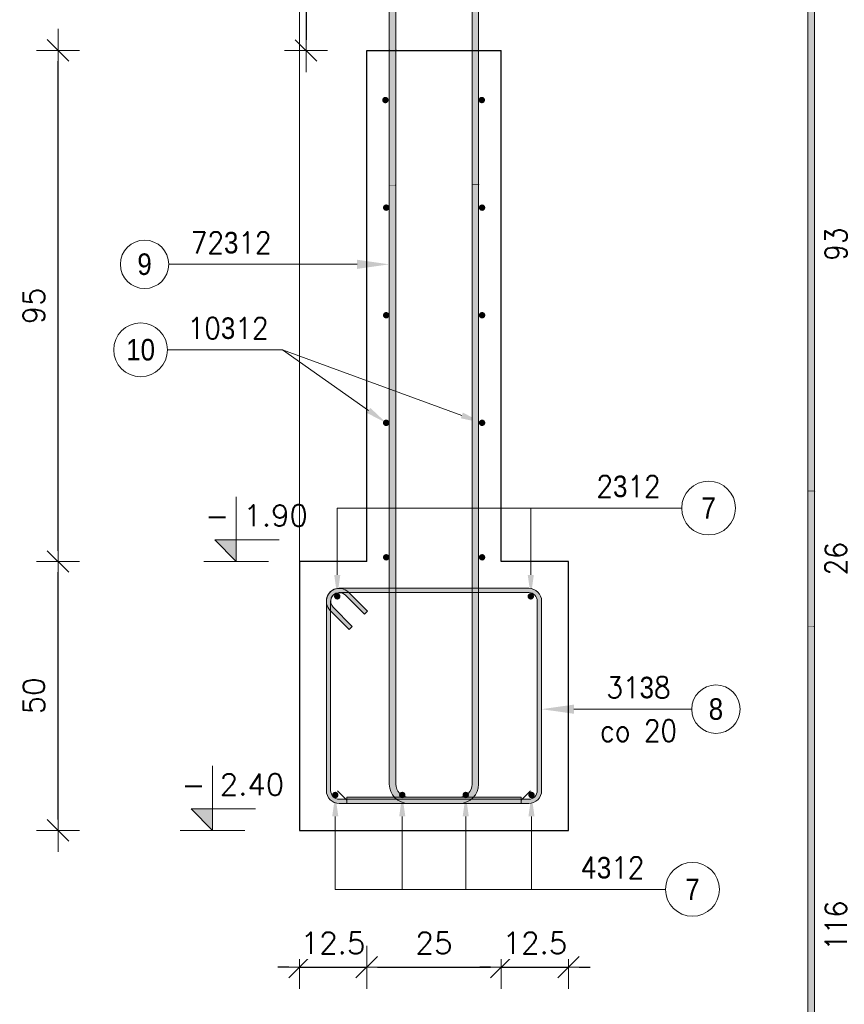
# Model space of a CAD drawing. Extents: x 72518 to 104580, y -134755 to -121361.
# Tile 4 of 47: x 76309 to 77841, y -133689 to -131859. Entities that reach past the tile are written whole.
import ezdxf
from ezdxf.enums import TextEntityAlignment as Align

# ---------------------------------------------------------------- set-up
doc = ezdxf.new("R2010")
doc.units = 0
doc.header["$LTSCALE"] = 5
doc.header["$MEASUREMENT"] = 0
for name, color, linetype, lineweight in [('AutoCAD_Structural_Detailing_deskowanie', 2, 'Continuous', 30), ('AutoCAD_Structural_Detailing_kształt pręta', 7, 'Continuous', 13), ('AutoCAD_Structural_Detailing_opis kształtu pręta', 7, 'Continuous', 13), ('AutoCAD_Structural_Detailing_opis rozkładu', 7, 'Continuous', 13), ('AutoCAD_Structural_Detailing_pręt wyrzucony', 7, 'Continuous', 13), ('AutoCAD_Structural_Detailing_pręty punktowe', 7, 'Continuous', 40), ('AutoCAD_Structural_Detailing_symbole graficzne', 7, 'Continuous', 13), ('PS_DIM', 4, 'Continuous', 13)]:
    doc.layers.add(name, color=color, linetype=linetype, lineweight=lineweight)
doc.styles.add('marta', font='simplex.shx', dxfattribs={"width": 0.8})
doc.styles.add('r-gil', font='GIL_____.TTF', dxfattribs={"width": 0.9})
doc.styles.add('r-simplex', font='simplex.shx', dxfattribs={"width": 0.9})
doc.styles.add('styl2M', font='simplex.shx')
doc.dimstyles.new('RBCT DIM 20_M', dxfattribs={"dimtxt": 40, "dimasz": 20, "dimexe": 20, "dimexo": 150, "dimgap": 25, "dimtad": 1, "dimdec": 1, "dimlfac": 0.1, "dimzin": 9, "dimdsep": 46, "dimtxsty": 'styl2M', "dimblk": 'dimznak', "dimcen": 40, "dimse1": 1, "dimse2": 1, "dimclrd": 8, "dimclre": 8, "dimclrt": 4, "dimadec": 0, "dimazin": 0, "dimtfac": 1, "dimtdec": 1, "dimtix": 1, "dimtmove": 2, "dimatfit": 3, "dimldrblk": 'dimznak', "dimfxl": 5, "dimfxlon": 1, "dimarcsym": 0})

# ---------------------------------------------------------------- blocks, each defined once
blk = doc.blocks.new('dimznak')
at = {"color": 0}
for points in [[(0, 2), (0, -2)], [(-2, 0), (2, 0)]]:
    blk.add_lwpolyline(points, dxfattribs=at)
at = {"color": 3}
blk.add_lwpolyline([(1, 1), (-1, -1)], dxfattribs=at)
blk = doc.blocks.new('*D63')
at = {"layer": 'Defpoints', "color": 0, "transparency": 16777216}
for p in [(76995.72442011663, -131316.0914531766), (76841.06466028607, -131916.2353703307), (77007.72442011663, -131916.2353703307)]:
    blk.add_point(p, dxfattribs=at)
at = {"layer": 'PS_DIM', "color": 8, "lineweight": -2, "transparency": 16777216}
blk.add_line((76841.06466028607, -131336.0914531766), (76841.06466028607, -131896.2353703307), dxfattribs=at)
at = {"layer": 'PS_DIM', "color": 8, "lineweight": -2, "transparency": 16777216, "xscale": 20, "yscale": 20, "zscale": 20}
for p, rotation in [((76841.06466028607, -131316.0914531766), 90), ((76841.06466028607, -131916.2353703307), 270)]:
    blk.add_blockref('dimznak', p, dxfattribs=dict(at, rotation=rotation))
at = {"layer": 'PS_DIM', "color": 4, "transparency": 16777216, "insert": (76796.06466028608, -131616.1634117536), "char_height": 40, "attachment_point": 5, "rotation": 90, "style": 'styl2M', "bg_fill": 3, "box_fill_scale": 1.25, "bg_fill_color": 256, "bg_fill_true_color": 13158600, "bg_fill_transparency": 0}
blk.add_mtext('60', dxfattribs=at)
blk = doc.blocks.new('*D139')
at = {"layer": 'Defpoints', "color": 0, "transparency": 16777216}
for p in [(76953.72442011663, -132866.0914531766), (76828.72442011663, -133366.0914531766), (76953.72442011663, -133620.4490111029)]:
    blk.add_point(p, dxfattribs=at)
at = {"layer": 'PS_DIM', "color": 8, "lineweight": -2, "transparency": 16777216}
for p, q in [((76808.72442011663, -133620.4490111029), (76788.72442011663, -133620.4490111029)), ((76828.72442011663, -133620.4490111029), (76953.72442011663, -133620.4490111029)), ((76973.72442011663, -133620.4490111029), (76993.72442011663, -133620.4490111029))]:
    blk.add_line(p, q, dxfattribs=at)
at = {"layer": 'PS_DIM', "color": 8, "lineweight": -2, "transparency": 16777216, "xscale": 20, "yscale": 20, "zscale": 20}
blk.add_blockref('dimznak', (76828.72442011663, -133620.4490111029), dxfattribs=at)
at = {"layer": 'PS_DIM', "color": 8, "lineweight": -2, "transparency": 16777216, "xscale": 20, "yscale": 20, "zscale": 20, "rotation": 180}
blk.add_blockref('dimznak', (76953.72442011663, -133620.4490111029), dxfattribs=at)
at = {"layer": 'PS_DIM', "color": 4, "transparency": 16777216, "insert": (76891.22442011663, -133575.4490111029), "char_height": 40, "attachment_point": 5, "style": 'styl2M', "bg_fill": 3, "box_fill_scale": 1.25, "bg_fill_color": 256, "bg_fill_true_color": 13158600, "bg_fill_transparency": 0}
blk.add_mtext('12.5', dxfattribs=at)
blk = doc.blocks.new('*D140')
at = {"layer": 'Defpoints', "color": 0, "transparency": 16777216}
for p in [(76953.72442011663, -132866.0914531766), (77203.72442011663, -132866.0914531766), (77203.72442011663, -133620.4490111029)]:
    blk.add_point(p, dxfattribs=at)
at = {"layer": 'PS_DIM', "color": 8, "lineweight": -2, "transparency": 16777216}
blk.add_line((76973.72442011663, -133620.4490111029), (77183.72442011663, -133620.4490111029), dxfattribs=at)
at = {"layer": 'PS_DIM', "color": 8, "lineweight": -2, "transparency": 16777216, "xscale": 20, "yscale": 20, "zscale": 20, "rotation": 180}
blk.add_blockref('dimznak', (76953.72442011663, -133620.4490111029), dxfattribs=at)
at = {"layer": 'PS_DIM', "color": 8, "lineweight": -2, "transparency": 16777216, "xscale": 20, "yscale": 20, "zscale": 20}
blk.add_blockref('dimznak', (77203.72442011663, -133620.4490111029), dxfattribs=at)
at = {"layer": 'PS_DIM', "color": 4, "transparency": 16777216, "insert": (77078.72442011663, -133575.4490111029), "char_height": 40, "attachment_point": 5, "style": 'styl2M', "bg_fill": 3, "box_fill_scale": 1.25, "bg_fill_color": 256, "bg_fill_true_color": 13158600, "bg_fill_transparency": 0}
blk.add_mtext('25', dxfattribs=at)
blk = doc.blocks.new('*D141')
at = {"layer": 'Defpoints', "color": 0, "transparency": 16777216}
for p in [(77203.72442011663, -132866.0914531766), (77328.72442011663, -132866.0914531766), (77328.72442011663, -133620.4490111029)]:
    blk.add_point(p, dxfattribs=at)
at = {"layer": 'PS_DIM', "color": 8, "lineweight": -2, "transparency": 16777216}
for p, q in [((77183.72442011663, -133620.4490111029), (77163.72442011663, -133620.4490111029)), ((77203.72442011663, -133620.4490111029), (77328.72442011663, -133620.4490111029)), ((77348.72442011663, -133620.4490111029), (77368.72442011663, -133620.4490111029))]:
    blk.add_line(p, q, dxfattribs=at)
at = {"layer": 'PS_DIM', "color": 8, "lineweight": -2, "transparency": 16777216, "xscale": 20, "yscale": 20, "zscale": 20}
blk.add_blockref('dimznak', (77203.72442011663, -133620.4490111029), dxfattribs=at)
at = {"layer": 'PS_DIM', "color": 8, "lineweight": -2, "transparency": 16777216, "xscale": 20, "yscale": 20, "zscale": 20, "rotation": 180}
blk.add_blockref('dimznak', (77328.72442011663, -133620.4490111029), dxfattribs=at)
at = {"layer": 'PS_DIM', "color": 4, "transparency": 16777216, "insert": (77266.22442011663, -133575.4490111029), "char_height": 40, "attachment_point": 5, "style": 'styl2M', "bg_fill": 3, "box_fill_scale": 1.25, "bg_fill_color": 256, "bg_fill_true_color": 13158600, "bg_fill_transparency": 0}
blk.add_mtext('12.5', dxfattribs=at)
blk = doc.blocks.new('*D142')
at = {"layer": 'Defpoints', "color": 0, "transparency": 16777216}
for p in [(76380.14846000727, -132866.0914531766), (76828.72442011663, -132866.0914531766), (76828.72442011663, -133366.0914531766)]:
    blk.add_point(p, dxfattribs=at)
at = {"layer": 'PS_DIM', "color": 8, "lineweight": -2, "transparency": 16777216}
blk.add_line((76380.14846000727, -133346.0914531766), (76380.14846000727, -132886.0914531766), dxfattribs=at)
at = {"layer": 'PS_DIM', "color": 8, "lineweight": -2, "transparency": 16777216, "xscale": 20, "yscale": 20, "zscale": 20}
for p, rotation in [((76380.14846000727, -132866.0914531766), 90), ((76380.14846000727, -133366.0914531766), 270)]:
    blk.add_blockref('dimznak', p, dxfattribs=dict(at, rotation=rotation))
at = {"layer": 'PS_DIM', "color": 4, "transparency": 16777216, "insert": (76335.14846000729, -133116.0914531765), "char_height": 40, "attachment_point": 5, "rotation": 90, "style": 'styl2M', "bg_fill": 3, "box_fill_scale": 1.25, "bg_fill_color": 256, "bg_fill_true_color": 13158600, "bg_fill_transparency": 0}
blk.add_mtext('50', dxfattribs=at)
blk = doc.blocks.new('*D143')
at = {"layer": 'Defpoints', "color": 0, "transparency": 16777216}
for p in [(76380.14846000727, -131916.0914531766), (76953.72442011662, -131916.0914531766), (76828.72442011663, -132866.0914531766)]:
    blk.add_point(p, dxfattribs=at)
at = {"layer": 'PS_DIM', "color": 8, "lineweight": -2, "transparency": 16777216}
blk.add_line((76380.14846000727, -132846.0914531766), (76380.14846000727, -131936.0914531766), dxfattribs=at)
at = {"layer": 'PS_DIM', "color": 8, "lineweight": -2, "transparency": 16777216, "xscale": 20, "yscale": 20, "zscale": 20}
for p, rotation in [((76380.14846000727, -131916.0914531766), 90), ((76380.14846000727, -132866.0914531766), 270)]:
    blk.add_blockref('dimznak', p, dxfattribs=dict(at, rotation=rotation))
at = {"layer": 'PS_DIM', "color": 4, "transparency": 16777216, "insert": (76335.14846000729, -132391.0914531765), "char_height": 40, "attachment_point": 5, "rotation": 90, "style": 'styl2M', "bg_fill": 3, "box_fill_scale": 1.25, "bg_fill_color": 256, "bg_fill_true_color": 13158600, "bg_fill_transparency": 0}
blk.add_mtext('95', dxfattribs=at)

msp = doc.modelspace()

# ---------------------------------------------------------------- hatches: boundary and pattern name
at = {"layer": 'AutoCAD_Structural_Detailing_kształt pręta'}
for points in [[(77161.7244201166, -131916.0914531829), (77149.7244201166, -131916.0914531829), (77149.7244201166, -130996.1937479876), (77161.7244201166, -130996.1937479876)], [(77161.72442038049, -132166.0914535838), (77149.72442038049, -132166.0914535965), (77149.7244201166, -131916.0914532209), (77161.7244201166, -131916.0914532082)]]:
    msp.add_hatch(color=161, dxfattribs=at).paths.add_polyline_path(points, flags=0)
h = msp.add_hatch(color=161, dxfattribs=at)
edge = h.paths.add_edge_path(flags=0)
edge.add_line((77149.7244201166, -131917.0914531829), (77161.7244201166, -131917.0914531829))
edge.add_arc((77161.7244201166, -131916.5914531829), 0.5, 90, 270, ccw=False)
edge.add_line((77161.7244201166, -131916.0914531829), (77149.7244201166, -131916.0914531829))
edge.add_arc((77149.7244201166, -131916.5914531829), 0.5, -270, -89.99999999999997)
h = msp.add_hatch(color=161, dxfattribs=at)
edge = h.paths.add_edge_path(flags=0)
edge.add_line((76995.72441985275, -132167.0914535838), (77007.72441985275, -132167.0914535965))
edge.add_arc((77007.72441985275, -132166.5914535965), 0.5, 90, 270, ccw=False)
edge.add_line((77007.72441985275, -132166.0914535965), (76995.72441985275, -132166.0914535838))
edge.add_arc((76995.72441985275, -132166.5914535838), 0.5, -270, -89.99999999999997)
h = msp.add_hatch(color=161, dxfattribs=at)
edge = h.paths.add_edge_path(flags=0)
edge.add_line((77161.72442038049, -132165.0914536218), (77149.72442038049, -132165.0914536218))
edge.add_arc((77149.72442038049, -132165.5914536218), 0.5, 270, 450, ccw=False)
edge.add_line((77149.72442038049, -132166.0914536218), (77161.72442038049, -132166.0914536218))
edge.add_arc((77161.72442038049, -132165.5914536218), 0.5, -90.00000000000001, 89.99999999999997)
at = {"layer": 'AutoCAD_Structural_Detailing_opis rozkładu'}
msp.add_hatch(color=8, dxfattribs=at).paths.add_polyline_path([(77168.109624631, -132608.4111582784), (77132.50471532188, -132589.311376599), (77128.5860736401, -132600.0206789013)], flags=0)
at = {"layer": 'AutoCAD_Structural_Detailing_pręt wyrzucony'}
for points in [[(77785.61946666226, -132735.5746660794), (77773.61946666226, -132735.5746660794), (77773.61946666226, -131816.6769608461), (77785.61946666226, -131816.6769608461)], [(77785.61946639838, -132986.5746664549), (77773.61946639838, -132986.5746664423), (77773.61946666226, -132735.5746661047), (77785.61946666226, -132735.5746661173)], [(77785.61946639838, -134100.0746664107), (77773.61946639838, -134100.0746664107), (77773.61946639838, -132986.5746664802), (77785.61946639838, -132986.5746664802)]]:
    msp.add_hatch(color=6, dxfattribs=at).paths.add_polyline_path(points, flags=0)
h = msp.add_hatch(color=6, dxfattribs=at)
edge = h.paths.add_edge_path(flags=0)
edge.add_line((77785.61946666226, -132734.5746661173), (77773.61946666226, -132734.5746661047))
edge.add_arc((77773.61946666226, -132735.0746661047), 0.5, 270, 450, ccw=False)
edge.add_line((77773.61946666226, -132735.5746661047), (77785.61946666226, -132735.5746661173))
edge.add_arc((77785.61946666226, -132735.0746661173), 0.5, -90.00000000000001, 89.99999999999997)
h = msp.add_hatch(color=6, dxfattribs=at)
edge = h.paths.add_edge_path(flags=0)
edge.add_line((77773.61946639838, -132987.5746664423), (77785.61946639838, -132987.5746664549))
edge.add_arc((77785.61946639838, -132987.0746664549), 0.5, 90, 270, ccw=False)
edge.add_line((77785.61946639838, -132986.5746664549), (77773.61946639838, -132986.5746664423))
edge.add_arc((77773.61946639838, -132987.0746664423), 0.5, -270, -89.99999999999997)
at = {"layer": 'AutoCAD_Structural_Detailing_pręty punktowe'}
h = msp.add_hatch(color=1, dxfattribs=at)
edge = h.paths.add_edge_path(flags=0)
edge.add_arc((76988.44209532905, -132008.4111582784), 6, 0, 360, ccw=False)
h = msp.add_hatch(color=1, dxfattribs=at)
edge = h.paths.add_edge_path(flags=0)
edge.add_arc((77167.58833586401, -132008.4111582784), 6, 0, 360, ccw=False)
h = msp.add_hatch(color=1, dxfattribs=at)
edge = h.paths.add_edge_path(flags=0)
edge.add_arc((76989.89277370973, -132208.4111582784), 6, 0, 360, ccw=False)
h = msp.add_hatch(color=1, dxfattribs=at)
edge = h.paths.add_edge_path(flags=0)
edge.add_arc((77168.109624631, -132208.4111582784), 6, 0, 360, ccw=False)
h = msp.add_hatch(color=1, dxfattribs=at)
edge = h.paths.add_edge_path(flags=0)
edge.add_arc((76989.89277370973, -132408.4111582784), 6, 0, 360, ccw=False)
h = msp.add_hatch(color=1, dxfattribs=at)
edge = h.paths.add_edge_path(flags=0)
edge.add_arc((77168.109624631, -132408.4111582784), 6, 0, 360, ccw=False)
h = msp.add_hatch(color=1, dxfattribs=at)
edge = h.paths.add_edge_path(flags=0)
edge.add_arc((76989.89277370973, -132608.4111582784), 6, 0, 360, ccw=False)
h = msp.add_hatch(color=1, dxfattribs=at)
edge = h.paths.add_edge_path(flags=0)
edge.add_arc((77168.109624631, -132608.4111582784), 6, 0, 360, ccw=False)

# ---------------------------------------------------------------- linework, layer by layer
at = {"layer": 'AutoCAD_Structural_Detailing_deskowanie'}
for p, q in [((76953.72442011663, -132866.0914531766), (76953.72442011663, -131916.0914531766)), ((76953.72442011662, -131916.0914531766), (77203.72442011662, -131916.0914531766)), ((77203.72442011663, -132866.0914531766), (77203.72442011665, -131916.0914531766))]:
    msp.add_line(p, q, dxfattribs=at)
msp.add_lwpolyline([(76953.72442011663, -132866.0914531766), (76828.72442011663, -132866.0914531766), (76828.72442011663, -133366.0914531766), (77328.72442011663, -133366.0914531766), (77328.72442011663, -132866.0914531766), (77203.72442011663, -132866.0914531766)], dxfattribs=at)
at = {"layer": 'AutoCAD_Structural_Detailing_kształt pręta', "color": 161}
for p, q in [((77149.7244201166, -131916.0914531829), (77149.7244201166, -130996.1937479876)), ((77161.7244201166, -131916.0914531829), (77161.7244201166, -130996.1937479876)), ((77149.72442038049, -132166.0914535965), (77149.7244201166, -131916.0914532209)), ((77161.72442038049, -132166.0914535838), (77161.7244201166, -131916.0914532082))]:
    msp.add_line(p, q, dxfattribs=at)
at = {"layer": 'AutoCAD_Structural_Detailing_kształt pręta', "color": 161, "extrusion": (0, 0, -1)}
for centre, start, end in [((-77149.7244201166, -131916.5914531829), 270, 90.00000000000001), ((-77161.7244201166, -131916.5914531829), 270, 90.00000000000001), ((-76995.72441985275, -132166.5914535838), 270, 90.00000000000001), ((-77007.72441985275, -132166.5914535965), 270, 90.00000000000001), ((-77149.72442038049, -132165.5914536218), 89.99999999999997, 270), ((-77161.72442038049, -132165.5914536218), 89.99999999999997, 270)]:
    msp.add_arc(centre, 0.5, start, end, dxfattribs=at)
at = {"layer": 'AutoCAD_Structural_Detailing_opis kształtu pręta', "color": 8, "lineweight": 18}
msp.add_circle((77602.57142697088, -133140.7761991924), 45, dxfattribs=at)
at = {"layer": 'AutoCAD_Structural_Detailing_opis rozkładu', "color": 8}
msp.add_line((77258.59107537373, -132766.8440212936), (77539.05544644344, -132766.8440212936), dxfattribs=at)
at = {"layer": 'AutoCAD_Structural_Detailing_opis rozkładu', "color": 8, "lineweight": 18}
for centre in [(77589.05544644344, -132766.8440212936), (77558.96374844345, -133475.6855542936)]:
    msp.add_circle(centre, 50, dxfattribs=at)
at = {"layer": 'AutoCAD_Structural_Detailing_pręt wyrzucony', "color": 6}
for p, q in [((77773.61946666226, -132735.5746660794), (77773.61946666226, -131816.6769608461)), ((77785.61946666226, -132735.5746660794), (77785.61946666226, -131816.6769608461)), ((77773.61946639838, -132986.5746664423), (77773.61946666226, -132735.5746661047)), ((77785.61946639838, -132986.5746664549), (77785.61946666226, -132735.5746661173)), ((77773.61946639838, -134100.0746664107), (77773.61946639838, -132986.5746664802)), ((77785.61946639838, -134100.0746664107), (77785.61946639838, -132986.5746664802))]:
    msp.add_line(p, q, dxfattribs=at)
at = {"layer": 'AutoCAD_Structural_Detailing_pręt wyrzucony', "color": 6, "extrusion": (0, 0, -1)}
for centre, start, end in [((-77773.61946666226, -132735.0746661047), 89.99999999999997, 270), ((-77785.61946666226, -132735.0746661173), 89.99999999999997, 270), ((-77773.61946639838, -132987.0746664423), 270, 90.00000000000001), ((-77785.61946639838, -132987.0746664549), 270, 90.00000000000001)]:
    msp.add_arc(centre, 0.5, start, end, dxfattribs=at)

# ---------------------------------------------------------------- texts
at = {"layer": 'AutoCAD_Structural_Detailing_opis kształtu pręta', "color": 3, "char_height": 40, "attachment_point": 5}
for s, insert, style in [('31\\Fdiam;3\\Fsimplex.shx;8  ', (77458.71428411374, -133100.7761991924), 'r-simplex'), ('8', (77602.57142697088, -133140.7761991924), 'r-gil'), ('co 20', (77458.71428411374, -133180.7761991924), 'r-simplex')]:
    msp.add_mtext(s, dxfattribs=dict(at, insert=insert, style=style))
at = {"layer": 'AutoCAD_Structural_Detailing_opis rozkładu', "color": 3, "char_height": 40, "attachment_point": 5}
for s, insert, style in [('2\\Fdiam;3\\Fsimplex.shx;12 ', (77440.1983035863, -132726.8440212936), 'r-simplex'), ('7', (77589.05544644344, -132766.8440212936), 'r-gil'), ('7', (77558.96374844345, -133475.6855542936), 'r-gil')]:
    msp.add_mtext(s, dxfattribs=dict(at, insert=insert, style=style))
at = {"layer": 'AutoCAD_Structural_Detailing_pręt wyrzucony', "color": 3, "char_height": 40, "attachment_point": 5, "style": 'r-simplex'}
for s, insert, rotation in [('93', (77825.61946666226, -132276.1258134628), 90), ('26', (77825.61946653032, -132861.0746663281), 89.99999993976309), ('116', (77825.61946639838, -133543.3246664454), 90)]:
    msp.add_mtext(s, dxfattribs=dict(at, insert=insert, rotation=rotation))

# ---------------------------------------------------------------- next in the draw order: dimensions: what is measured, and where the dimension line sits
at = {"layer": 'PS_DIM'}
dim = msp.add_linear_dim(base=(76841.06466028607, -131916.2353703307), p1=(76995.72442011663, -131316.0914531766), p2=(77007.72442011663, -131916.2353703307), angle=90, dimstyle='RBCT DIM 20_M', override={"dimtfill": 1}, dxfattribs=at)
dim.commit()
dim.dimension.update_dxf_attribs({"geometry": '*D63', "text_midpoint": (76796.06466028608, -131616.1634117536)})
dim = msp.add_linear_dim(base=(76953.72442011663, -133620.4490111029), p1=(76828.72442011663, -133366.0914531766), p2=(76953.72442011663, -132866.0914531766), dimstyle='RBCT DIM 20_M', override={"dimtfill": 1}, dxfattribs=at)
dim.commit()
dim.dimension.update_dxf_attribs({"geometry": '*D139', "text_midpoint": (76891.22442011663, -133575.4490111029)})

# ---------------------------------------------------------------- next in the draw order: hatches: boundary and pattern name
at = {"layer": 'AutoCAD_Structural_Detailing_kształt pręta'}
for points in [[(77007.72442011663, -131916.0914531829), (76995.72442011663, -131916.0914531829), (76995.72442011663, -130996.1937479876), (77007.72442011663, -130996.1937479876)], [(77007.72441985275, -132166.0914535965), (76995.72441985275, -132166.0914535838), (76995.72442011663, -131916.0914532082), (77007.72442011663, -131916.0914532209)], [(76886.72442011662, -133292.0914531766), (76878.72442011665, -133292.0914531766), (76878.72442011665, -132940.0914531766), (76886.72442011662, -132940.0914531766)]]:
    msp.add_hatch(color=161, dxfattribs=at).paths.add_polyline_path(points, flags=0)
h = msp.add_hatch(color=161, dxfattribs=at)
edge = h.paths.add_edge_path(flags=0)
edge.add_line((77007.72442011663, -131915.0914532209), (76995.72442011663, -131915.0914532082))
edge.add_arc((76995.72442011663, -131915.5914532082), 0.5, 270, 450, ccw=False)
edge.add_line((76995.72442011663, -131916.0914532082), (77007.72442011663, -131916.0914532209))
edge.add_arc((77007.72442011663, -131915.5914532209), 0.5, -90.00000000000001, 89.99999999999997)
h = msp.add_hatch(color=161, dxfattribs=at)
edge = h.paths.add_edge_path(flags=0)
edge.add_line((76902.72442011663, -132916.0914531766), (76902.72442011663, -132924.0914531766))
edge.add_arc((76902.72442011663, -132940.0914531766), 16, 89.99999999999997, 225.0000000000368)
edge.add_line((76891.41071161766, -132951.4051616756), (76885.75385736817, -132957.062015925))
edge.add_arc((76902.72442011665, -132940.0914531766), 24, 450.00000000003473, 584.9999999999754, ccw=False)
h = msp.add_hatch(color=161, dxfattribs=at)
edge = h.paths.add_edge_path(flags=0)
edge.add_line((76878.72442011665, -133292.0914531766), (76886.72442011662, -133292.0914531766))
edge.add_arc((76902.72442011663, -133292.0914531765), 16.00000000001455, -179.9999999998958, -90)
edge.add_line((76902.72442011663, -133308.0914531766), (76902.72442011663, -133316.0914531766))
edge.add_arc((76902.72442011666, -133292.0914531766), 24.00000000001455, 540, 629.9999999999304, ccw=False)
at = {"layer": 'AutoCAD_Structural_Detailing_opis rozkładu'}
msp.add_hatch(color=8, dxfattribs=at).paths.add_polyline_path([(76895.30242542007, -133300.2658665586), (76889.60056370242, -133340.2658665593), (76901.00428714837, -133340.2658665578)], flags=0)
at = {"layer": 'AutoCAD_Structural_Detailing_pręty punktowe'}
h = msp.add_hatch(color=1, dxfattribs=at)
edge = h.paths.add_edge_path(flags=0)
edge.add_arc((76895.30242542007, -133300.2658665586), 6, 0, 360, ccw=False)

# ---------------------------------------------------------------- next in the draw order: linework, layer by layer
at = {"layer": 'AutoCAD_Structural_Detailing_kształt pręta', "color": 161}
for p, q in [((76995.72442011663, -131916.0914531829), (76995.72442011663, -130996.1937479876)), ((77007.72442011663, -131916.0914531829), (77007.72442011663, -130996.1937479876)), ((76995.72441985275, -132166.0914535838), (76995.72442011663, -131916.0914532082)), ((77007.72441985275, -132166.0914535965), (77007.72442011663, -131916.0914532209)), ((76878.72442011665, -133292.0914531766), (76878.72442011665, -132940.0914531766)), ((76886.72442011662, -133292.0914531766), (76886.72442011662, -132940.0914531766))]:
    msp.add_line(p, q, dxfattribs=at)
at = {"layer": 'AutoCAD_Structural_Detailing_kształt pręta', "color": 161, "extrusion": (0, 0, -1)}
for centre in [(-76995.72442011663, -131915.5914532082), (-77007.72442011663, -131915.5914532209)]:
    msp.add_arc(centre, 0.5, 89.99999999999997, 270, dxfattribs=at)
at = {"layer": 'AutoCAD_Structural_Detailing_kształt pręta', "color": 161}
for centre, radius, start, end in [((76902.72442011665, -132940.0914531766), 24, 90.0000000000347, 224.9999999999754), ((76902.72442011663, -132940.0914531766), 16, 89.99999999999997, 225.0000000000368), ((76902.72442011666, -133292.0914531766), 24.00000000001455, 180, 269.9999999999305), ((76902.72442011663, -133292.0914531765), 16.00000000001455, 180.0000000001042, 270)]:
    msp.add_arc(centre, radius, start, end, dxfattribs=at)
at = {"layer": 'AutoCAD_Structural_Detailing_opis rozkładu', "color": 8}
msp.add_line((76895.30242544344, -133475.6855542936), (76895.3024254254, -133340.2658665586), dxfattribs=at)

# ---------------------------------------------------------------- next in the draw order: dimensions: what is measured, and where the dimension line sits
at = {"layer": 'PS_DIM'}
dim = msp.add_linear_dim(base=(76380.14846000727, -132866.0914531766), p1=(76828.72442011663, -133366.0914531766), p2=(76828.72442011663, -132866.0914531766), angle=90, dimstyle='RBCT DIM 20_M', override={"dimtfill": 1}, dxfattribs=at)
dim.commit()
dim.dimension.update_dxf_attribs({"geometry": '*D142', "text_midpoint": (76335.14846000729, -133116.0914531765)})
dim = msp.add_linear_dim(base=(77203.72442011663, -133620.4490111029), p1=(76953.72442011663, -132866.0914531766), p2=(77203.72442011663, -132866.0914531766), dimstyle='RBCT DIM 20_M', override={"dimtfill": 1}, dxfattribs=at)
dim.commit()
dim.dimension.update_dxf_attribs({"geometry": '*D140', "text_midpoint": (77078.72442011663, -133575.4490111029)})

# ---------------------------------------------------------------- next in the draw order: hatches: boundary and pattern name
at = {"layer": 'AutoCAD_Structural_Detailing_kształt pręta'}
for points in [[(77007.72441985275, -133280.0914535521), (76995.72441985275, -133280.0914535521), (76995.72441985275, -132166.0914536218), (77007.72441985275, -132166.0914536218)], [(76914.03812861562, -132928.7777446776), (76919.6949828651, -132923.1208904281), (76955.05032192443, -132958.4762294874), (76949.39346767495, -132964.1330837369)], [(76926.76605067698, -132986.7605007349), (76921.1091964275, -132992.4173549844), (76885.75385736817, -132957.062015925), (76891.41071161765, -132951.4051616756)], [(76916.72442038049, -133316.0914535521), (76916.72442038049, -133304.0914535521), (77125.72442038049, -133304.0914535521), (77125.72442038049, -133316.0914535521)]]:
    msp.add_hatch(color=161, dxfattribs=at).paths.add_polyline_path(points, flags=0)
h = msp.add_hatch(color=161, dxfattribs=at)
edge = h.paths.add_edge_path(flags=0)
edge.add_line((76919.6949828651, -132923.1208904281), (76914.03812861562, -132928.7777446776))
edge.add_arc((76902.72442011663, -132940.0914531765), 15.99999999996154, 44.99999999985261, 180.0000000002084)
edge.add_line((76886.72442011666, -132940.0914531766), (76878.72442011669, -132940.0914531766))
edge.add_arc((76902.72442011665, -132940.0914531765), 23.9999999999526, 404.99999999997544, 540.0000000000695, ccw=False)
h = msp.add_hatch(color=161, dxfattribs=at)
edge = h.paths.add_edge_path(flags=0)
edge.add_line((76995.72441985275, -133280.0914535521), (77007.72441985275, -133280.0914535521))
edge.add_arc((77031.7244198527, -133280.0914535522), 23.99999999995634, 179.9999999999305, 270.0000000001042)
edge.add_line((77031.72441985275, -133304.0914535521), (77031.72441985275, -133316.0914535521))
edge.add_arc((77031.72441985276, -133280.0914535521), 36.00000000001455, 539.9999999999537, 629.9999999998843, ccw=False)
at = {"layer": 'AutoCAD_Structural_Detailing_opis rozkładu'}
for points in [[(77019.72441985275, -133300.2658665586), (77014.0225581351, -133340.2658665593), (77025.42628158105, -133340.2658665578)], [(77137.72442038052, -133300.2658665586), (77132.02255866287, -133340.2658665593), (77143.42628210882, -133340.2658665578)]]:
    msp.add_hatch(color=8, dxfattribs=at).paths.add_polyline_path(points, flags=0)
at = {"layer": 'AutoCAD_Structural_Detailing_pręty punktowe'}
h = msp.add_hatch(color=1, dxfattribs=at)
edge = h.paths.add_edge_path(flags=0)
edge.add_arc((76989.89277370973, -132858.4111582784), 6, 0, 360, ccw=False)
h = msp.add_hatch(color=1, dxfattribs=at)
edge = h.paths.add_edge_path(flags=0)
edge.add_arc((76898.95942266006, -132931.0097770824), 6, 0, 360, ccw=False)
h = msp.add_hatch(color=1, dxfattribs=at)
edge = h.paths.add_edge_path(flags=0)
edge.add_arc((77019.72441985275, -133300.2658665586), 6, 0, 360, ccw=False)
h = msp.add_hatch(color=1, dxfattribs=at)
edge = h.paths.add_edge_path(flags=0)
edge.add_arc((77137.72442038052, -133300.2658665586), 6, 0, 360, ccw=False)
at = {"layer": 'AutoCAD_Structural_Detailing_symbole graficzne'}
msp.add_hatch(color=1, dxfattribs=at).paths.add_polyline_path([(76627.21464713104, -133326.0914531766), (76667.21464713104, -133366.0914531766), (76667.21464713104, -133326.0914531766)], flags=0)

# ---------------------------------------------------------------- next in the draw order: linework, layer by layer
at = {"layer": 'AutoCAD_Structural_Detailing_kształt pręta', "color": 161}
for p, q in [((76995.72441985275, -133280.0914535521), (76995.72441985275, -132166.0914536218)), ((77007.72441985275, -133280.0914535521), (77007.72441985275, -132166.0914536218)), ((77149.72442038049, -133280.0914535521), (77149.72442038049, -132166.0914536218)), ((76919.6949828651, -132923.1208904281), (76955.05032192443, -132958.4762294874)), ((76914.03812861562, -132928.7777446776), (76949.39346767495, -132964.1330837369)), ((76921.1091964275, -132992.4173549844), (76885.75385736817, -132957.062015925)), ((76926.76605067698, -132986.7605007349), (76891.41071161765, -132951.4051616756)), ((76955.05032192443, -132958.4762294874), (76949.39346767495, -132964.1330837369)), ((76921.1091964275, -132992.4173549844), (76926.76605067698, -132986.7605007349)), ((76916.72442038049, -133304.0914535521), (77125.72442038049, -133304.0914535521)), ((76916.72442038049, -133304.0914535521), (76916.72442038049, -133316.0914535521)), ((76916.72442038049, -133316.0914535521), (77125.72442038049, -133316.0914535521))]:
    msp.add_line(p, q, dxfattribs=at)
at = {"layer": 'AutoCAD_Structural_Detailing_kształt pręta', "color": 1, "lineweight": 0}
msp.add_line((76916.72442038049, -133310.0914535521), (76899.22442038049, -133292.5914535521), dxfattribs=at)
at = {"layer": 'AutoCAD_Structural_Detailing_kształt pręta', "color": 161}
for centre, radius, start, end in [((76902.72442011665, -132940.0914531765), 23.9999999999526, 44.99999999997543, 180.0000000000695), ((76902.72442011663, -132940.0914531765), 15.99999999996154, 44.99999999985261, 180.0000000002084), ((77031.72441985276, -133280.0914535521), 36.00000000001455, 179.9999999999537, 269.9999999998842), ((77031.7244198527, -133280.0914535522), 23.99999999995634, 179.9999999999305, 270.0000000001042), ((77125.72442038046, -133280.0914535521), 24, 270.0000000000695, 0)]:
    msp.add_arc(centre, radius, start, end, dxfattribs=at)
at = {"layer": 'AutoCAD_Structural_Detailing_opis rozkładu', "color": 8}
for p, q in [((77019.72441987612, -133475.6855542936), (77019.72441985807, -133340.2658665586)), ((77137.72442040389, -133475.6855542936), (77137.72442038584, -133340.2658665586))]:
    msp.add_line(p, q, dxfattribs=at)
at = {"layer": 'AutoCAD_Structural_Detailing_symbole graficzne', "color": 1}
for p, q in [((76667.21464713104, -133366.0914531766), (76667.21464713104, -133246.0914531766)), ((76747.21464713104, -133326.0914531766), (76627.21464713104, -133326.0914531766)), ((76627.21464713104, -133326.0914531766), (76667.21464713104, -133366.0914531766)), ((76727.21464713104, -133366.0914531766), (76607.21464713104, -133366.0914531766))]:
    msp.add_line(p, q, dxfattribs=at)

# ---------------------------------------------------------------- next in the draw order: texts
at = {"layer": 'AutoCAD_Structural_Detailing_symbole graficzne', "color": 2, "style": 'marta'}
msp.add_text('2.40 ', height=40, dxfattribs=at).set_placement((76680.54798046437, -133312.7581198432), align=Align.BOTTOM_LEFT)
msp.add_text('-', height=40, dxfattribs=at).set_placement((76653.8813137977, -133312.7581198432), align=Align.BOTTOM_RIGHT)

# ---------------------------------------------------------------- next in the draw order: dimensions: what is measured, and where the dimension line sits
at = {"layer": 'PS_DIM'}
dim = msp.add_linear_dim(base=(76380.14846000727, -131916.0914531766), p1=(76828.72442011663, -132866.0914531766), p2=(76953.72442011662, -131916.0914531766), angle=90, dimstyle='RBCT DIM 20_M', override={"dimtfill": 1}, dxfattribs=at)
dim.commit()
dim.dimension.update_dxf_attribs({"geometry": '*D143', "text_midpoint": (76335.14846000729, -132391.0914531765)})
dim = msp.add_linear_dim(base=(77328.72442011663, -133620.4490111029), p1=(77203.72442011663, -132866.0914531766), p2=(77328.72442011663, -132866.0914531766), dimstyle='RBCT DIM 20_M', override={"dimtfill": 1}, dxfattribs=at)
dim.commit()
dim.dimension.update_dxf_attribs({"geometry": '*D141', "text_midpoint": (77266.22442011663, -133575.4490111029)})

# ---------------------------------------------------------------- next in the draw order: hatches: boundary and pattern name
at = {"layer": 'AutoCAD_Structural_Detailing_kształt pręta'}
for points in [[(77161.72442038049, -133280.0914535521), (77149.72442038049, -133280.0914535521), (77149.72442038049, -132166.0914536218), (77161.72442038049, -132166.0914536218)], [(76902.72442011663, -132924.0914531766), (76902.72442011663, -132916.0914531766), (77254.72442011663, -132916.0914531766), (77254.72442011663, -132924.0914531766)], [(77270.72442011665, -132940.0914531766), (77278.72442011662, -132940.0914531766), (77278.72442011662, -133292.0914531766), (77270.72442011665, -133292.0914531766)], [(77254.72442011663, -133308.0914531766), (77254.72442011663, -133316.0914531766), (76902.72442011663, -133316.0914531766), (76902.72442011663, -133308.0914531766)], [(77240.72441985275, -133304.0914535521), (77240.72441985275, -133316.0914535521), (77031.72441985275, -133316.0914535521), (77031.72441985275, -133304.0914535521)]]:
    msp.add_hatch(color=161, dxfattribs=at).paths.add_polyline_path(points, flags=0)
h = msp.add_hatch(color=161, dxfattribs=at)
edge = h.paths.add_edge_path(flags=0)
edge.add_line((77278.72442011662, -132940.0914531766), (77270.72442011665, -132940.0914531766))
edge.add_arc((77254.72442011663, -132940.0914531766), 16.00000000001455, 1.042204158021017e-10, 90)
edge.add_line((77254.72442011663, -132924.0914531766), (77254.72442011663, -132916.0914531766))
edge.add_arc((77254.7244201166, -132940.0914531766), 24.00000000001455, 360, 449.99999999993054, ccw=False)
h = msp.add_hatch(color=161, dxfattribs=at)
edge = h.paths.add_edge_path(flags=0)
edge.add_line((77125.72442038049, -133316.0914535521), (77125.72442038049, -133304.0914535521))
edge.add_arc((77125.72442038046, -133280.0914535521), 24, -89.99999999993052, 0)
edge.add_line((77149.72442038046, -133280.0914535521), (77161.72442038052, -133280.0914535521))
edge.add_arc((77125.72442038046, -133280.0914535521), 36.00000000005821, 270.0000000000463, 359.99999999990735, ccw=False)
h = msp.add_hatch(color=161, dxfattribs=at)
edge = h.paths.add_edge_path(flags=0)
edge.add_line((77254.72442011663, -133316.0914531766), (77254.72442011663, -133308.0914531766))
edge.add_arc((77254.72442011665, -133292.0914531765), 16.0000000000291, -90.00000000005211, -1.042204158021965e-10)
edge.add_line((77270.72442011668, -133292.0914531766), (77278.72442011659, -133292.0914531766))
edge.add_arc((77254.72442011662, -133292.0914531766), 23.9999999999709, 270.0000000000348, 360.0000000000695, ccw=False)
at = {"layer": 'AutoCAD_Structural_Detailing_opis kształtu pręta'}
for points in [[(76995.72441985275, -132313.7816847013), (76935.72441985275, -132305.2288921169), (76935.72441985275, -132322.3344772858)], [(77278.72442011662, -133140.7761991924), (77338.72442011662, -133149.3289917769), (77338.72442011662, -133132.2234066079)]]:
    msp.add_hatch(color=8, dxfattribs=at).paths.add_polyline_path(points, flags=0)
at = {"layer": 'AutoCAD_Structural_Detailing_opis rozkładu'}
for points in [[(76989.89277370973, -132608.4111582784), (76960.4776736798, -132580.7116435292), (76953.90959496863, -132590.033942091)], [(76898.95942266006, -132931.0097770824), (76904.66128433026, -132891.0097770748), (76893.2575608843, -132891.0097770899)], [(77258.59107559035, -132931.0097770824), (77264.29293726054, -132891.0097770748), (77252.88921381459, -132891.0097770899)], [(77259.92018033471, -133300.2658665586), (77254.21831861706, -133340.2658665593), (77265.62204206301, -133340.2658665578)]]:
    msp.add_hatch(color=8, dxfattribs=at).paths.add_polyline_path(points, flags=0)
at = {"layer": 'AutoCAD_Structural_Detailing_pręty punktowe'}
h = msp.add_hatch(color=1, dxfattribs=at)
edge = h.paths.add_edge_path(flags=0)
edge.add_arc((77168.109624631, -132858.4111582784), 6, 0, 360, ccw=False)
h = msp.add_hatch(color=1, dxfattribs=at)
edge = h.paths.add_edge_path(flags=0)
edge.add_arc((77258.59107559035, -132931.0097770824), 6, 0, 360, ccw=False)
h = msp.add_hatch(color=1, dxfattribs=at)
edge = h.paths.add_edge_path(flags=0)
edge.add_arc((77259.92018033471, -133300.2658665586), 6, 0, 360, ccw=False)
at = {"layer": 'AutoCAD_Structural_Detailing_symbole graficzne'}
msp.add_hatch(color=1, dxfattribs=at).paths.add_polyline_path([(76671.20856348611, -132826.0914531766), (76711.20856348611, -132866.0914531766), (76711.20856348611, -132826.0914531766)], flags=0)

# ---------------------------------------------------------------- next in the draw order: linework, layer by layer
at = {"layer": 'AutoCAD_Structural_Detailing_kształt pręta', "color": 161}
for p, q in [((77161.72442038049, -133280.0914535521), (77161.72442038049, -132166.0914536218)), ((76902.72442011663, -132916.0914531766), (77254.72442011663, -132916.0914531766)), ((76902.72442011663, -132924.0914531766), (77254.72442011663, -132924.0914531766)), ((77270.72442011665, -132940.0914531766), (77270.72442011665, -133292.0914531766)), ((77278.72442011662, -132940.0914531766), (77278.72442011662, -133292.0914531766)), ((77254.72442011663, -133308.0914531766), (76902.72442011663, -133308.0914531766)), ((77240.72441985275, -133304.0914535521), (77031.72441985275, -133304.0914535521)), ((77240.72441985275, -133316.0914535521), (77240.72441985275, -133304.0914535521)), ((77254.72442011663, -133316.0914531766), (76902.72442011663, -133316.0914531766)), ((77240.72441985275, -133316.0914535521), (77031.72441985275, -133316.0914535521))]:
    msp.add_line(p, q, dxfattribs=at)
at = {"layer": 'AutoCAD_Structural_Detailing_kształt pręta', "color": 1, "lineweight": 0}
msp.add_line((77240.72441985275, -133310.0914535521), (77258.22441985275, -133292.5914535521), dxfattribs=at)
at = {"layer": 'AutoCAD_Structural_Detailing_kształt pręta', "color": 161}
for centre, radius, start, end in [((77254.7244201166, -132940.0914531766), 24.00000000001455, 0, 89.99999999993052), ((77254.72442011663, -132940.0914531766), 16.00000000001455, 1.042204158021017e-10, 90), ((77125.72442038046, -133280.0914535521), 36.00000000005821, 270.0000000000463, 359.9999999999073), ((77254.72442011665, -133292.0914531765), 16.0000000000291, 269.9999999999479, 359.9999999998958), ((77254.72442011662, -133292.0914531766), 23.9999999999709, 270.0000000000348, 6.950148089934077e-11)]:
    msp.add_arc(centre, radius, start, end, dxfattribs=at)
at = {"layer": 'AutoCAD_Structural_Detailing_opis kształtu pręta', "color": 8}
for p, q in [((76585.90067909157, -132313.7816847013), (76935.72441985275, -132313.7816847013)), ((77557.57142697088, -133140.7761991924), (77338.72442011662, -133140.7761991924))]:
    msp.add_line(p, q, dxfattribs=at)
at = {"layer": 'AutoCAD_Structural_Detailing_opis kształtu pręta', "color": 8, "lineweight": 18}
msp.add_circle((76540.90067909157, -132313.7816847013), 45, dxfattribs=at)
at = {"layer": 'AutoCAD_Structural_Detailing_opis rozkładu', "color": 8}
for p, q in [((76797.3276363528, -132472.7382906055), (76583.5592523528, -132472.7382906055)), ((76797.3276363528, -132472.7382906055), (76957.19363432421, -132585.3727928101)), ((76797.3276363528, -132472.7382906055), (77130.54539448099, -132594.6660277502)), ((76898.95942244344, -132766.8440212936), (76898.95942260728, -132891.0097770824)), ((76898.95942244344, -132766.8440212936), (77258.59107537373, -132766.8440212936)), ((77258.59107537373, -132766.8440212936), (77258.59107553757, -132891.0097770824)), ((77259.92018035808, -133475.6855542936), (77259.92018034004, -133340.2658665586)), ((76895.30242544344, -133475.6855542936), (77259.92018035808, -133475.6855542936)), ((77259.92018035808, -133475.6855542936), (77508.96374844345, -133475.6855542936))]:
    msp.add_line(p, q, dxfattribs=at)
at = {"layer": 'AutoCAD_Structural_Detailing_opis rozkładu', "color": 8, "lineweight": 18}
msp.add_circle((76533.5592523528, -132472.7382906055), 50, dxfattribs=at)
at = {"layer": 'AutoCAD_Structural_Detailing_symbole graficzne', "color": 1}
for p, q in [((76711.20856348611, -132866.0914531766), (76711.20856348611, -132746.0914531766)), ((76791.20856348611, -132826.0914531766), (76671.20856348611, -132826.0914531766)), ((76671.20856348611, -132826.0914531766), (76711.20856348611, -132866.0914531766)), ((76771.20856348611, -132866.0914531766), (76651.20856348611, -132866.0914531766))]:
    msp.add_line(p, q, dxfattribs=at)
at = {"layer": 'PS_DIM'}
msp.add_line((76828.72442011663, -132866.0914531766), (76828.72442011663, -130966.0914531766), dxfattribs=at)

# ---------------------------------------------------------------- next in the draw order: texts
at = {"layer": 'AutoCAD_Structural_Detailing_opis kształtu pręta', "color": 3, "char_height": 40, "attachment_point": 5}
for s, insert, style in [('72\\Fdiam;3\\Fsimplex.shx;12  ', (76701.90067909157, -132273.7816847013), 'r-simplex'), ('9', (76540.90067909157, -132313.7816847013), 'r-gil')]:
    msp.add_mtext(s, dxfattribs=dict(at, insert=insert, style=style))
at = {"layer": 'AutoCAD_Structural_Detailing_opis rozkładu', "color": 3, "char_height": 40, "attachment_point": 5}
for s, insert, style in [('10\\Fdiam;3\\Fsimplex.shx;12 ', (76696.13068092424, -132432.7382906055), 'r-simplex'), ('10', (76533.5592523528, -132472.7382906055), 'r-gil'), ('4\\Fdiam;3\\Fsimplex.shx;12 ', (77410.1066055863, -133435.6855542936), 'r-simplex')]:
    msp.add_mtext(s, dxfattribs=dict(at, insert=insert, style=style))
at = {"layer": 'AutoCAD_Structural_Detailing_symbole graficzne', "color": 2, "style": 'marta'}
msp.add_text('1.90 ', height=40, dxfattribs=at).set_placement((76724.54189681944, -132812.7581198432), align=Align.BOTTOM_LEFT)
msp.add_text('-', height=40, dxfattribs=at).set_placement((76697.87523015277, -132812.7581198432), align=Align.BOTTOM_RIGHT)

doc.saveas('drawing.dxf')
